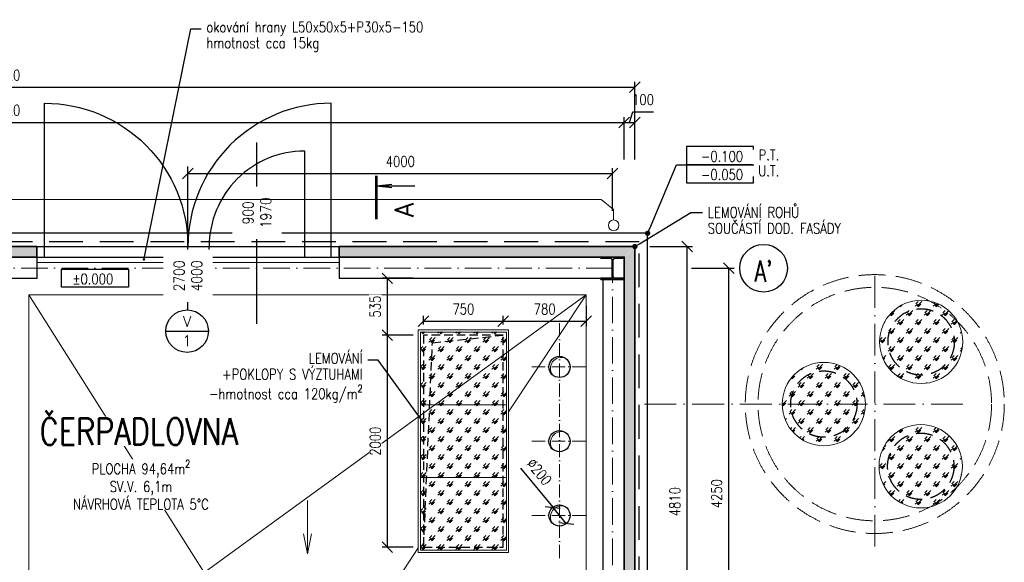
# Model space of a CAD drawing. Header units: millimetres. Extents: x -25606 to 96684, y -22894 to 47132.
# Tile 85 of 89: x 9874 to 19149, y 6437 to 11551. Entities that reach past the tile are written whole.
import ezdxf
from ezdxf import colors
from ezdxf.entities.mleader import LeaderData, LeaderLine
from ezdxf.enums import TextEntityAlignment as Align
from ezdxf.math import Vec2, Vec3

# ---------------------------------------------------------------- set-up
doc = ezdxf.new("R2010")
doc.units = ezdxf.units.MM
doc.header["$LTSCALE"] = 50
doc.set_wipeout_variables(frame=1)
for name, pattern in [('A_CARA_07', [7, 5, -2]), ('A_CARA_15', [7.6, 5, -1.3, 0, -1.3]), ('A_CARA_16', [11.4, 6, -1.8, 0, -1.8, 0, -1.8]), ('ACAD_ISO10W100', [18, 12, -3, 0, -3]), ('HIDDEN', [9.525, 6.35, -3.175])]:
    doc.linetypes.add(name, pattern=pattern)
doc.layers.get('Defpoints').update_dxf_attribs({"color": 132})
for name, color, linetype, lineweight in [('AG_kanal', 8, 'G_POTR_626_PN', 13), ('CA_DVERE', 7, 'Continuous', 25), ('CA_KOTY', 3, 'Continuous', 25), ('CA_LEHOPL', 93, 'Continuous', 35), ('CA_NEVHRA', 3, 'HIDDEN', 25), ('CA_OK35', 62, 'Continuous', 35), ('CA_OSY', 5, 'A_CARA_15', 18), ('CA_POHHRA18', 8, 'Continuous', 18), ('CA_POHHRA25', 7, 'Continuous', 25), ('CA_PSVBUB', 3, 'Continuous', 25), ('CA_SRAFY', 9, 'Continuous', 13), ('CA_TEXT25', 7, 'Continuous', 25), ('CA_TEXT5', 1, 'Continuous', 50), ('CA_TG', 9, 'A_CARA_16', 13)]:
    doc.layers.add(name, color=color, linetype=linetype, lineweight=lineweight)
doc.layers.add('CA_SUMA', color=7, linetype='Continuous')
doc.layers.add('Obrysy', color=2, linetype='Continuous')
doc.styles.add('ARIAL', font='arial.ttf')
doc.styles.add('KOT', font='ROMANS.SHX', dxfattribs={"width": 0.8})
doc.styles.add('ROMANS', font='romans.shx', dxfattribs={"width": 0.8})
doc.styles.get("Standard").update_dxf_attribs({"font": 'romans.shx'})
doc.linetypes.add('G_POTR_626_PN', pattern='A,0.5,-1,2,-6.5,[8,hpfmlin.shx,S=1,R=0,X=0,Y=0],-6.5,2,-1,0.5', length=20)
doc.dimstyles.new('A-50_(2.5)', dxfattribs={"dimscale": 50, "dimtxt": 2, "dimasz": 2, "dimexe": 1, "dimexo": 2, "dimgap": 0, "dimtad": 0, "dimdec": 0, "dimrnd": 1, "dimtxsty": 'ROMANS', "dimblk1": 'OBLIQUE', "dimblk2": 'OBLIQUE', "dimsah": 1, "dimcen": 2, "dimclrd": 256, "dimclre": 256, "dimclrt": 256, "dimadec": 1, "dimazin": 2, "dimtfac": 0.714286, "dimtdec": 0, "dimtmove": 0, "dimatfit": 3, "dimldrblk": 'DOTSMALL', "dimfxl": 7, "dimfxlon": 1, "dimtvp": 1.142857, "dimtfill": 1, "dimtolj": 1, "dimlwd": -1, "dimlwe": -1, "dimarcsym": 0})
pattern_1 = [(45, (0, -1500), (-84.8528, 84.8528), [60, -60]), (45, (-12.73, -1478.79), (-84.8528, 84.8528), [30, -90]), (45, (-19.09, -1502.12), (-84.8528, 84.8528), [30, -90]), (45, (12.73, -1504.24), (-84.8528, 84.8528), [30, -90]), (45, (6.36, -1506.36), (-84.8528, 84.8528), [30, -90])]

# ---------------------------------------------------------------- blocks, each defined once
blk = doc.blocks.new('_Oblique')
at = {"color": 0, "linetype": 'ByBlock', "lineweight": -2}
blk.add_line((-0.5, -0.5), (0.5, 0.5), dxfattribs=at)
blk = doc.blocks.new('*D26')
at = {"layer": 'CA_KOTY', "transparency": 16777216}
for p, q in [((3848.8, 10233.1), (3848.8, 10633.1)), ((3848.8, 10583.1), (15568.8, 10583.1)), ((15568.8, 10233.1), (15568.8, 10633.1))]:
    blk.add_line(p, q, dxfattribs=at)
at = {"layer": 'Defpoints', "color": 0, "transparency": 16777216}
for p in [(15568.8, 10583.1), (3848.8, 9313.3), (15568.8, 9313.3)]:
    blk.add_point(p, dxfattribs=at)
at = {"layer": 'CA_KOTY', "transparency": 16777216, "xscale": 100, "yscale": 100, "zscale": 100, "rotation": 180}
blk.add_blockref('_Oblique', (3848.8, 10583.1), dxfattribs=at)
at = {"layer": 'CA_KOTY', "transparency": 16777216, "xscale": 100, "yscale": 100, "zscale": 100}
blk.add_blockref('_Oblique', (15568.8, 10583.1), dxfattribs=at)
at = {"layer": 'CA_KOTY', "transparency": 16777216, "insert": (9708.8, 10697.4), "char_height": 100, "attachment_point": 5, "style": 'ROMANS', "bg_fill": 3, "box_fill_scale": 1.1, "bg_fill_color": 256, "bg_fill_true_color": 13158600, "bg_fill_transparency": 0}
blk.add_mtext('\\A1;11720', dxfattribs=at)
blk = doc.blocks.new('_DotSmall')
at = {"color": 0, "linetype": 'ByBlock', "const_width": 0.5}
blk.add_lwpolyline([(-0.0625, 0, 1), (0.0625, 0, 1)], format="xyb", close=True, dxfattribs=at)
blk = doc.blocks.new('*D27')
at = {"layer": 'CA_KOTY', "transparency": 16777216}
for p, q in [((15618.8, 10583.1), (15648.8, 10683.1)), ((15648.8, 10683.1), (15843, 10683.1)), ((15568.8, 10233.1), (15568.8, 10633.1)), ((15568.8, 10583.1), (15668.8, 10583.1)), ((15668.8, 10233.1), (15668.8, 10633.1))]:
    blk.add_line(p, q, dxfattribs=at)
at = {"layer": 'Defpoints', "color": 0, "transparency": 16777216}
for p in [(15668.8, 10583.1), (15668.8, 9413.3), (15568.8, 9313.3)]:
    blk.add_point(p, dxfattribs=at)
at = {"layer": 'CA_KOTY', "transparency": 16777216, "xscale": 100, "yscale": 100, "zscale": 100, "rotation": 180}
blk.add_blockref('_Oblique', (15568.8, 10583.1), dxfattribs=at)
at = {"layer": 'CA_KOTY', "transparency": 16777216, "xscale": 100, "yscale": 100, "zscale": 100}
blk.add_blockref('_Oblique', (15668.8, 10583.1), dxfattribs=at)
at = {"layer": 'CA_KOTY', "transparency": 16777216, "insert": (15745.9, 10797.4), "char_height": 100, "attachment_point": 5, "style": 'ROMANS', "bg_fill": 3, "box_fill_scale": 1.1, "bg_fill_color": 256, "bg_fill_true_color": 13158600, "bg_fill_transparency": 0}
blk.add_mtext('\\A1;100', dxfattribs=at)
blk = doc.blocks.new('*D29')
at = {"layer": 'CA_KOTY', "transparency": 16777216}
for p, q in [((3748.8, 10563.8), (3748.8, 10963.8)), ((15668.8, 10563.8), (15668.8, 10963.8)), ((3748.8, 10913.8), (15668.8, 10913.8))]:
    blk.add_line(p, q, dxfattribs=at)
at = {"layer": 'Defpoints', "color": 0, "transparency": 16777216}
for p in [(15668.8, 10913.8), (3748.8, 9413.3), (15668.8, 9413.3)]:
    blk.add_point(p, dxfattribs=at)
at = {"layer": 'CA_KOTY', "transparency": 16777216, "xscale": 100, "yscale": 100, "zscale": 100, "rotation": 180}
blk.add_blockref('_Oblique', (3748.8, 10913.8), dxfattribs=at)
at = {"layer": 'CA_KOTY', "transparency": 16777216, "xscale": 100, "yscale": 100, "zscale": 100}
blk.add_blockref('_Oblique', (15668.8, 10913.8), dxfattribs=at)
at = {"layer": 'CA_KOTY', "transparency": 16777216, "insert": (9708.8, 11028.1), "char_height": 100, "attachment_point": 5, "style": 'ROMANS', "bg_fill": 3, "box_fill_scale": 1.1, "bg_fill_color": 256, "bg_fill_true_color": 13158600, "bg_fill_transparency": 0}
blk.add_mtext('\\A1;11920', dxfattribs=at)
blk = doc.blocks.new('*D57')
at = {"layer": 'CA_KOTY', "transparency": 16777216}
for p, q in [((11458.8, 9750.3), (11458.8, 10150.3)), ((15458.8, 9750.3), (15458.8, 10150.3)), ((11458.8, 10100.3), (15458.8, 10100.3))]:
    blk.add_line(p, q, dxfattribs=at)
at = {"layer": 'Defpoints', "color": 0, "transparency": 16777216}
for p in [(15458.8, 10100.3), (11458.8, 9313.3), (15458.8, 9208.3)]:
    blk.add_point(p, dxfattribs=at)
at = {"layer": 'CA_KOTY', "transparency": 16777216, "xscale": 100, "yscale": 100, "zscale": 100, "rotation": 180}
blk.add_blockref('_Oblique', (11458.8, 10100.3), dxfattribs=at)
at = {"layer": 'CA_KOTY', "transparency": 16777216, "xscale": 100, "yscale": 100, "zscale": 100}
blk.add_blockref('_Oblique', (15458.8, 10100.3), dxfattribs=at)
at = {"layer": 'CA_KOTY', "transparency": 16777216, "insert": (13458.8, 10214.6), "char_height": 100, "attachment_point": 5, "style": 'ROMANS', "bg_fill": 3, "box_fill_scale": 1.1, "bg_fill_color": 256, "bg_fill_true_color": 13158600, "bg_fill_transparency": 0}
blk.add_mtext('\\A1;4000', dxfattribs=at)
blk = doc.blocks.new('vk')
blk.add_lwpolyline([(-595, 344), (669, 344), (669, 0), (-595, 0)], close=True)
blk.add_wipeout([(-595, 344), (669, 344), (669, 0), (-595, 0)])
blk.add_lwpolyline([(-595, 344), (669, 344), (669, 0), (-595, 0)], close=True)
at = {"style": 'ARIAL'}
blk.add_attdef('VÝŠKOVÁ_KOTA', text='', height=200, dxfattribs=at).set_placement((-2, 57), align=Align.CENTER)
blk = doc.blocks.new('*D66')
at = {"layer": 'CA_KOTY', "transparency": 16777216}
for p, q in [((16203.3, 9208.3), (16603.3, 9208.3)), ((16553.3, 4958.3), (16553.3, 9208.3)), ((16203.3, 4958.3), (16603.3, 4958.3))]:
    blk.add_line(p, q, dxfattribs=at)
at = {"layer": 'Defpoints', "color": 0, "transparency": 16777216}
for p in [(15458.8, 9208.3), (16553.3, 9208.3), (15458.8, 4958.3)]:
    blk.add_point(p, dxfattribs=at)
at = {"layer": 'CA_KOTY', "transparency": 16777216, "xscale": 100, "yscale": 100, "zscale": 100}
for p, rotation in [((16553.3, 9208.3), 90), ((16553.3, 4958.3), 270)]:
    blk.add_blockref('_Oblique', p, dxfattribs=dict(at, rotation=rotation))
at = {"layer": 'CA_KOTY', "transparency": 16777216, "insert": (16439, 7083.3), "char_height": 100, "attachment_point": 5, "rotation": 90, "style": 'ROMANS', "bg_fill": 3, "box_fill_scale": 1.1, "bg_fill_color": 256, "bg_fill_true_color": 13158600, "bg_fill_transparency": 0}
blk.add_mtext('\\A1;4250', dxfattribs=at)
blk = doc.blocks.new('00SPAD')
blk.add_lwpolyline([(10, 0), (0, 0), (3.76, 0.73), (0, 0), (3.76, -0.73)])
at = {"style": 'ROMANS', "width": 0.8, "flags": 8}
blk.add_attdef('SPÁD', text='', height=2.5, dxfattribs=at).set_placement((6.7, 1), align=Align.BOTTOM_CENTER)
blk = doc.blocks.new('R11')
at = {"color": 0, "linetype": 'ByBlock'}
for q in [(-9.55, -4.13), (-8.58, -4.13), (-9.07, -10.33)]:
    blk.add_line((-9.07, 0), q, dxfattribs=at)
at = {"color": 1, "linetype": 'ByBlock', "const_width": 0.72}
blk.add_lwpolyline([(0, 0), (-11.77, 0)], dxfattribs=at)
at = {"color": 1, "linetype": 'ByBlock'}
blk.add_attdef('1', (-5.33, -10), '', height=5, dxfattribs=at)
blk = doc.blocks.new('VYROBEK')
blk.add_line((-2, 0), (2, 0))
blk.add_circle((0, 0), 2)
for tag, p in [('ZNACKA', (0, 0.4)), ('TYP', (0, -1.4))]:
    blk.add_attdef(tag, text='', height=1).set_placement(p, align=Align.CENTER)
blk = doc.blocks.new('POL1')
blk.add_circle((0.02, 4.3), 4.5)
at = {"layer": 'CA_TEXT5', "style": 'ROMANS', "width": 0.8}
blk.add_attdef('C', text='', height=5, dxfattribs=at).set_placement((0, 4.33), align=Align.MIDDLE_CENTER)
blk = doc.blocks.new('*D275')
at = {"layer": 'CA_KOTY', "transparency": 16777216}
for p, q in [((13678.8, 8678.3), (13678.8, 8758.7)), ((14428.8, 8678.3), (14428.8, 8758.7)), ((13678.8, 8708.7), (14428.8, 8708.7))]:
    blk.add_line(p, q, dxfattribs=at)
at = {"layer": 'Defpoints', "color": 0, "transparency": 16777216}
for p in [(14428.8, 8708.7), (13678.8, 8578.3), (14428.8, 8578.3)]:
    blk.add_point(p, dxfattribs=at)
at = {"layer": 'CA_KOTY', "transparency": 16777216, "xscale": 100, "yscale": 100, "zscale": 100, "rotation": 180}
blk.add_blockref('_Oblique', (13678.8, 8708.7), dxfattribs=at)
at = {"layer": 'CA_KOTY', "transparency": 16777216, "xscale": 100, "yscale": 100, "zscale": 100}
blk.add_blockref('_Oblique', (14428.8, 8708.7), dxfattribs=at)
at = {"layer": 'CA_KOTY', "transparency": 16777216, "insert": (14053.8, 8823), "char_height": 100, "attachment_point": 5, "style": 'ROMANS', "bg_fill": 3, "box_fill_scale": 1.1, "bg_fill_color": 256, "bg_fill_true_color": 13158600, "bg_fill_transparency": 0}
blk.add_mtext('\\A1;750', dxfattribs=at)
blk = doc.blocks.new('*D276')
at = {"layer": 'CA_KOTY', "transparency": 16777216}
for p, q in [((15208.8, 8858.3), (15208.8, 8658.7)), ((14428.8, 8678.3), (14428.8, 8758.7)), ((14428.8, 8708.7), (15208.8, 8708.7))]:
    blk.add_line(p, q, dxfattribs=at)
at = {"layer": 'Defpoints', "color": 0, "transparency": 16777216}
for p in [(15208.8, 8958.3), (15208.8, 8708.7), (14428.8, 8578.3)]:
    blk.add_point(p, dxfattribs=at)
at = {"layer": 'CA_KOTY', "transparency": 16777216, "xscale": 100, "yscale": 100, "zscale": 100, "rotation": 180}
blk.add_blockref('_Oblique', (14428.8, 8708.7), dxfattribs=at)
at = {"layer": 'CA_KOTY', "transparency": 16777216, "xscale": 100, "yscale": 100, "zscale": 100}
blk.add_blockref('_Oblique', (15208.8, 8708.7), dxfattribs=at)
at = {"layer": 'CA_KOTY', "transparency": 16777216, "insert": (14818.8, 8823), "char_height": 100, "attachment_point": 5, "style": 'ROMANS', "bg_fill": 3, "box_fill_scale": 1.1, "bg_fill_color": 256, "bg_fill_true_color": 13158600, "bg_fill_transparency": 0}
blk.add_mtext('\\A1;780', dxfattribs=at)
blk = doc.blocks.new('*D277')
at = {"layer": 'CA_KOTY', "transparency": 16777216}
for p, q in [((13578.8, 8578.3), (13287, 8578.3)), ((13337, 6578.3), (13337, 8578.3)), ((13578.8, 6578.3), (13287, 6578.3))]:
    blk.add_line(p, q, dxfattribs=at)
at = {"layer": 'Defpoints', "color": 0, "transparency": 16777216}
for p in [(13337, 8578.3), (13678.8, 8578.3), (13678.8, 6578.3)]:
    blk.add_point(p, dxfattribs=at)
at = {"layer": 'CA_KOTY', "transparency": 16777216, "xscale": 100, "yscale": 100, "zscale": 100}
for p, rotation in [((13337, 8578.3), 90), ((13337, 6578.3), 270)]:
    blk.add_blockref('_Oblique', p, dxfattribs=dict(at, rotation=rotation))
at = {"layer": 'CA_KOTY', "transparency": 16777216, "insert": (13222.8, 7578.3), "char_height": 100, "attachment_point": 5, "rotation": 90, "style": 'ROMANS', "bg_fill": 3, "box_fill_scale": 1.1, "bg_fill_color": 256, "bg_fill_true_color": 13158600, "bg_fill_transparency": 0}
blk.add_mtext('\\A1;2000', dxfattribs=at)
blk = doc.blocks.new('*D278')
at = {"layer": 'CA_KOTY', "transparency": 16777216}
for p, q in [((13578.8, 9113.3), (13287, 9113.3)), ((13337, 8578.3), (13337, 9113.3)), ((13578.8, 8578.3), (13287, 8578.3))]:
    blk.add_line(p, q, dxfattribs=at)
at = {"layer": 'Defpoints', "color": 0, "transparency": 16777216}
for p in [(13337, 9113.3), (13678.8, 9113.3), (13678.8, 8578.3)]:
    blk.add_point(p, dxfattribs=at)
at = {"layer": 'CA_KOTY', "transparency": 16777216, "xscale": 100, "yscale": 100, "zscale": 100}
for p, rotation in [((13337, 9113.3), 90), ((13337, 8578.3), 270)]:
    blk.add_blockref('_Oblique', p, dxfattribs=dict(at, rotation=rotation))
at = {"layer": 'CA_KOTY', "transparency": 16777216, "insert": (13222.8, 8845.8), "char_height": 100, "attachment_point": 5, "rotation": 90, "style": 'ROMANS', "bg_fill": 3, "box_fill_scale": 1.1, "bg_fill_color": 256, "bg_fill_true_color": 13158600, "bg_fill_transparency": 0}
blk.add_mtext('\\A1;535', dxfattribs=at)
blk = doc.blocks.new('_Dot')
at = {"layer": 'Obrysy', "color": 0, "lineweight": -2}
blk.add_line((-0.5, 0), (-1, 0), dxfattribs=at)
at = {"layer": 'Obrysy', "color": 0, "const_width": 0.5}
blk.add_lwpolyline([(-0.25, 0, 1), (0.25, 0, 1)], format="xyb", close=True, dxfattribs=at)
blk = doc.blocks.new('*D302')
at = {"layer": 'CA_KOTY', "transparency": 16777216}
for p in [(14591.3, 7324.5), (15022.3, 6801)]:
    blk.add_line(p, (14895.2, 6955.4), dxfattribs=at)
at = {"layer": 'Defpoints', "color": 0, "transparency": 16777216}
for p in [(14895.2, 6955.4), (15022.3, 6801)]:
    blk.add_point(p, dxfattribs=at)
at = {"layer": 'CA_KOTY', "transparency": 16777216, "xscale": 100, "yscale": 100, "zscale": 100}
for p, rotation in [((14895.2, 6955.4), 309.4707542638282), ((15022.3, 6801), 129.4707542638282)]:
    blk.add_blockref('_Oblique', p, dxfattribs=dict(at, rotation=rotation))
at = {"layer": 'CA_KOTY', "transparency": 16777216, "insert": (14767.9, 7289.8), "char_height": 100, "attachment_point": 5, "rotation": 309.47075, "style": 'ROMANS', "bg_fill": 3, "box_fill_scale": 1.1, "bg_fill_color": 256, "bg_fill_true_color": 13158600, "bg_fill_transparency": 0}
blk.add_mtext('\\A1;∅200', dxfattribs=at)
blk = doc.blocks.new('*D321')
at = {"layer": 'CA_KOTY', "transparency": 16777216}
for p, q in [((15810.5, 9413.3), (16210.5, 9413.3)), ((16160.5, 4603.3), (16160.5, 9413.3)), ((15810.5, 4603.3), (16210.5, 4603.3))]:
    blk.add_line(p, q, dxfattribs=at)
at = {"layer": 'Defpoints', "color": 0, "transparency": 16777216}
for p in [(15668.8, 9413.3), (16160.5, 9413.3), (15668.8, 4603.3)]:
    blk.add_point(p, dxfattribs=at)
at = {"layer": 'CA_KOTY', "transparency": 16777216, "xscale": 100, "yscale": 100, "zscale": 100}
for p, rotation in [((16160.5, 9413.3), 90), ((16160.5, 4603.3), 270)]:
    blk.add_blockref('_Oblique', p, dxfattribs=dict(at, rotation=rotation))
at = {"layer": 'CA_KOTY', "transparency": 16777216, "insert": (16046.3, 7008.3), "char_height": 100, "attachment_point": 5, "rotation": 90, "style": 'ROMANS', "bg_fill": 3, "box_fill_scale": 1.1, "bg_fill_color": 256, "bg_fill_true_color": 13158600, "bg_fill_transparency": 0}
blk.add_mtext('\\A1;4810', dxfattribs=at)

msp = doc.modelspace()

# ---------------------------------------------------------------- hatches: boundary and pattern name
at = {"layer": 'CA_SRAFY'}
h = msp.add_hatch(dxfattribs=at)
h.set_pattern_fill('FP_72', color=256, scale=0.5, angle=336.422, style=0, pattern_type=2)
h.set_pattern_definition([(246.422, (11707.2, 9408.314), (-6e-06, -99.38447), [17.1605, -9.053, 45.166, -9.053, -28.0045]), (246.422, (11707.2, 9408.314), (-6e-06, -99.38447), [-80.4325, 17.1605, -10.844]), (293.578, (11733.226, 9408.314), (43.37448, 0.00019), [17.1605, -9.053, 45.166, -9.053, -28.0045]), (293.578, (11733.226, 9408.314), (43.37448, 0.00019), [-80.4325, 17.1605, -10.844]), (180, (11733.23, 9408.31), (-4e-13, -99.384), [26.0245, -17.3495]), (180, (11711.54, 9318.87), (-4e-13, -99.384), [26.0245, -17.3495]), (270, (11740.09, 9392.585), (43.375, -2e-13), [8.2965, -91.0875]), (270, (11718.403, 9342.893), (43.375, -2e-13), [8.2965, -91.0875]), (270, (11700.337, 9392.585), (43.375, -2e-13), [8.2965, -91.0875]), (270, (11678.65, 9342.894), (43.375, -2e-13), [8.2965, -91.0875])])
h.paths.add_polyline_path([(10033.76, 9313.28), (10033.76, 9413.28), (3748.76, 9413.28), (3848.83, 9313.28)])
h.paths.add_polyline_path([(12883.76, 9413.28), (12883.76, 9313.28), (15568.76, 9313.28), (15665.9, 9413.28)])
h = msp.add_hatch(dxfattribs=at)
h.set_pattern_fill('FP_72', color=256, scale=0.5, angle=246.422, style=0, pattern_type=2)
h.set_pattern_definition([(156.422, (15663.787, 13271.983), (-99.38447, 6e-06), [17.1605, -9.053, 45.166, -9.053, -28.0045]), (156.422, (15663.787, 13271.983), (-99.38447, 6e-06), [-80.4325, 17.1605, -10.844]), (203.578, (15663.787, 13245.96), (0.00019, -43.37448), [17.1605, -9.053, 45.166, -9.053, -28.0045]), (203.578, (15663.787, 13245.96), (0.00019, -43.37448), [-80.4325, 17.1605, -10.844]), (90, (15663.79, 13245.96), (-99.384, 4e-13), [26.0245, -17.3495]), (90, (15574.34, 13267.65), (-99.384, 4e-13), [26.0245, -17.3495]), (180, (15648.06, 13239.094), (-1e-13, -43.375), [8.2965, -91.0875]), (180, (15598.366, 13260.78), (-1e-13, -43.375), [8.2965, -91.0875]), (180, (15648.06, 13278.848), (-1e-13, -43.375), [8.2965, -91.0875]), (180, (15598.367, 13300.535), (-1e-13, -43.375), [8.2965, -91.0875])])
h.paths.add_polyline_path([(15568.76, 4603.28), (15668.76, 4603.28), (15668.76, 9413.28), (15568.76, 9313.28)])
h.paths.add_polyline_path([(15668.76, 1603.28), (15568.76, 1603.28), (15568.76, 603.28), (15668.76, 503.28)])
h = msp.add_hatch(dxfattribs=at)
h.set_pattern_fill('MISMAS', color=252, scale=30)
h.set_pattern_definition(pattern_1)
edge = h.paths.add_edge_path()
edge.add_arc((17448.76, 7928.21), 392.5, 0, 360)
edge = h.paths.add_edge_path()
edge.add_arc((18365.69, 8514.21), 392.5, 0, 360)
edge = h.paths.add_edge_path()
edge.add_arc((18361.76, 7342.21), 392.5, 0, 360)
h = msp.add_hatch(dxfattribs=at)
h.set_pattern_fill('MISMAS', color=252, scale=30)
h.set_pattern_definition(pattern_1)
h.paths.add_polyline_path([(13648.76, 6550.78), (14458.76, 6550.78), (14458.76, 8608.28), (13648.76, 8608.28)])

# ---------------------------------------------------------------- linework, layer by layer
at = {"layer": 'CA_DVERE'}
for p, q in [((12108.76, 8684.23), (12108.76, 10392.34)), ((11458.76, 8815.77), (11458.76, 10167.34)), ((10033.76, 9413.28), (12883.76, 9413.28)), ((10108.76, 9313.28), (10108.76, 9413.28)), ((11658.76, 9313.28), (11658.76, 9413.28)), ((12558.76, 9313.28), (12558.76, 9413.28)), ((12808.76, 9313.28), (12808.76, 9413.28)), ((10033.76, 9313.28), (12883.76, 9313.28))]:
    msp.add_line(p, q, dxfattribs=at)
for points in [[(10108.76, 9413.28), (10108.76, 10763.28, -0.4142136), (11458.76, 9413.28)], [(12808.76, 9413.28), (12808.76, 10763.28, 0.4142136), (11458.76, 9413.28)], [(12558.76, 9413.28), (12558.76, 10313.28, 0.4142136), (11658.76, 9413.28)]]:
    msp.add_lwpolyline(points, format="xyb", dxfattribs=at)
at = {"layer": 'CA_LEHOPL'}
for p, q in [((10033.76, 9413.28), (3748.76, 9413.28)), ((10033.76, 9313.28), (10033.76, 9413.28)), ((12883.76, 9313.28), (12883.76, 9413.28)), ((15668.76, 9413.28), (12883.76, 9413.28)), ((15668.76, 4603.28), (15668.76, 9413.28)), ((10033.76, 9313.28), (3848.76, 9313.28)), ((15568.76, 9313.28), (12883.76, 9313.28)), ((15568.76, 4603.28), (15568.76, 9313.28))]:
    msp.add_line(p, q, dxfattribs=at)
at = {"layer": 'CA_NEVHRA'}
msp.add_lwpolyline([(3708.76, 458.28), (15708.76, 458.28), (15708.76, 9458.28), (3708.76, 9458.28)], close=True, dxfattribs=at)
at = {"layer": 'CA_NEVHRA', "ltscale": 0.25}
msp.add_lwpolyline([(13678.76, 6578.28), (14428.76, 6578.28), (14428.76, 8578.28), (13678.76, 8578.28)], close=True, dxfattribs=at)
msp.add_lwpolyline([(13678.76, 6578.28), (13761.33, 8504.55), (14428.76, 8578.28)], dxfattribs=at)
at = {"layer": 'CA_NEVHRA', "color": 8, "ltscale": 0.5}
for centre in [(18365.69, 8514.21), (17448.76, 7928.21), (18361.76, 7342.21)]:
    msp.add_circle(centre, 312.5, dxfattribs=at)
at = {"layer": 'CA_OK35'}
msp.add_lwpolyline([(15568.76, 9302.28), (15480.26, 9302.28, 0.4142136), (15462.26, 9284.28), (15462.26, 9132.28, 0.4142136), (15480.26, 9114.28), (15568.76, 9114.28), (15568.76, 9103.28), (15348.76, 9103.28), (15348.76, 9114.28), (15437.26, 9114.28, 0.4142136), (15455.26, 9132.28), (15455.26, 9284.28, 0.4142136), (15437.26, 9302.28), (15348.76, 9302.28), (15348.76, 9313.28), (15568.76, 9313.28), (15568.76, 9302.28)], format="xyb", close=True, dxfattribs=at)
at = {"layer": 'CA_OSY', "ltscale": 0.5}
for p, q in [((14958.76, 8692.16), (14958.76, 6464.25)), ((14697.74, 8278.21), (15219.77, 8278.21)), ((14697.74, 7578.21), (15219.77, 7578.21)), ((14697.74, 6878.21), (15219.77, 6878.21))]:
    msp.add_line(p, q, dxfattribs=at)
at = {"layer": 'CA_OSY'}
msp.add_lwpolyline([(3958.76, 708.28), (15458.76, 708.28), (15458.76, 9208.28), (3958.76, 9208.28)], close=True, dxfattribs=at)
at = {"layer": 'CA_POHHRA18'}
for p, q in [((12420.03, 5063.28), (9958.76, 8958.28)), ((14478.76, 7855.66), (15208.76, 8958.28)), ((13648.76, 7920.78), (14458.76, 7920.78)), ((13648.76, 7235.78), (14458.76, 7235.78)), ((12630.03, 5063.28), (13628.76, 6571.79))]:
    msp.add_line(p, q, dxfattribs=at)
for points in [[(10033.76, 9263.28), (12883.76, 9263.28), (12883.76, 9313.28), (10033.76, 9313.28)], [(13628.76, 6528.28), (14478.76, 6528.28), (14478.76, 8628.28), (13628.76, 8628.28)], [(13648.76, 6550.78), (14458.76, 6550.78), (14458.76, 8605.78), (13648.76, 8605.78)]]:
    msp.add_lwpolyline(points, close=True, dxfattribs=at)
msp.add_circle((15468.76, 9613.28), 50, dxfattribs=at)
at = {"layer": 'CA_POHHRA18', "ltscale": 2}
for centre in [(18365.69, 8514.21), (17448.76, 7928.21), (18361.76, 7342.21)]:
    msp.add_circle(centre, 392.5, dxfattribs=at)
at = {"layer": 'CA_POHHRA25'}
for p, q in [((10033.76, 9313.28), (10033.76, 9113.28)), ((12883.76, 9313.28), (12883.76, 9113.28))]:
    msp.add_line(p, q, dxfattribs=at)
msp.add_lwpolyline([(3628.76, 378.28), (15788.76, 378.28), (15788.76, 9538.28), (3628.76, 9538.28)], close=True, dxfattribs=at)
msp.add_lwpolyline([(10033.76, 9113.28), (4048.76, 9113.28), (4048.76, 803.28), (15368.76, 803.28), (15368.76, 9113.28), (12883.76, 9113.28)], dxfattribs=at)
for centre in [(14958.76, 8278.21), (14958.76, 6878.21)]:
    msp.add_circle(centre, 100, dxfattribs=at)
at = {"layer": 'CA_SRAFY'}
msp.add_line((4208.76, 958.28), (15208.76, 8958.28), dxfattribs=at)
msp.add_lwpolyline([(9958.76, 958.28), (15208.76, 958.28), (15208.76, 8958.28), (9958.76, 8958.28)], close=True, dxfattribs=at)
for centre in [(14978.29, 8263.56), (14978.29, 6863.56)]:
    msp.add_arc(centre, 105.04, 71.668397, 214.601429, dxfattribs=at)
at = {"layer": 'CA_TG', "linetype": 'ACAD_ISO10W100', "ltscale": 0.5}
for p, q in [((17928.76, 6584.84), (17928.76, 9271.58)), ((18759.38, 7928.21), (15708.76, 7928.21))]:
    msp.add_line(p, q, dxfattribs=at)
at = {"layer": 'CA_TG', "linetype": 'A_CARA_07'}
for radius in [1220, 1100]:
    msp.add_circle((17928.76, 7928.21), radius, dxfattribs=at)

# ---------------------------------------------------------------- block references
at = {"layer": 'CA_KOTY'}
ref = msp.add_blockref('vk', (16488.58, 10183.87), dxfattribs=dict(at, xscale=-0.5, yscale=0.5, zscale=0.5))
ref.add_attrib('VÝŠKOVÁ_KOTA', '-0.100', dxfattribs={"height": 100, "style": 'ROMANS', "width": 0.8}).set_placement((16489.48, 10212.57), align=Align.CENTER)
ref = msp.add_blockref('POL1', (16880.17, 8993.48), dxfattribs=dict(at, xscale=50, yscale=50, zscale=50))
ref.add_attrib('C', "A'", dxfattribs={"layer": '0', "color": 1, "height": 200, "style": 'KOT', "width": 0.7}).set_placement((16880.17, 9081.7), align=Align.CENTER)
at = {"layer": 'CA_POHHRA18', "xscale": -50, "yscale": 50, "zscale": 50, "rotation": 270}
msp.add_blockref('00SPAD', (12584.53, 6518.01), dxfattribs=at)
at = {"layer": 'CA_PSVBUB', "xscale": 100, "yscale": 100, "zscale": 100}
msp.add_blockref('VYROBEK', (11450.9, 8615.4), dxfattribs=at).add_auto_attribs({'ZNACKA': 'V', 'TYP': '1'})
at = {"layer": 'CA_SUMA'}
ref = msp.add_blockref('R11', (13233.75, 9668.13), dxfattribs=dict(at, xscale=-35, yscale=35, zscale=35, rotation=90))
ref.add_attrib('1', 'A', (13583.75, 9691.74), dxfattribs={"layer": '0', "color": 1, "linetype": 'ByBlock', "height": 175, "rotation": 90})

# ---------------------------------------------------------------- next in the draw order: block references
at = {"layer": 'CA_KOTY'}
ref = msp.add_blockref('vk', (16488.58, 10011.97), dxfattribs=dict(at, xscale=-0.5, yscale=0.5, zscale=0.5))
ref.add_attrib('VÝŠKOVÁ_KOTA', '-0.050', dxfattribs={"height": 100, "style": 'ROMANS', "width": 0.8}).set_placement((16489.48, 10040.67), align=Align.CENTER)
ref = msp.add_blockref('vk', (10564.14, 9028.56), dxfattribs=dict(at, xscale=0.5, yscale=0.5, zscale=0.5))
ref.add_attrib('VÝŠKOVÁ_KOTA', '%%p0.000', dxfattribs={"height": 100, "style": 'ROMANS', "width": 0.8}).set_placement((10563.25, 9057.26), align=Align.CENTER)

# ---------------------------------------------------------------- next in the draw order: texts
at = {"layer": 'CA_TEXT25', "insert": (11015.98, 7401.49), "char_height": 100, "attachment_point": 2, "style": 'ROMANS', "bg_fill": 3, "box_fill_scale": 1.05, "bg_fill_color": 256, "bg_fill_transparency": 0}
msp.add_mtext('\\A1;PLOCHA 94,64m{\\H0.7x;\\S2^ ;}\\PSV.V. 6,1m\\PNÁVRHOVÁ TEPLOTA 5°C', dxfattribs=at)
at = {"layer": 'CA_TEXT5', "char_height": 200, "width": 4.547473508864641e-12, "attachment_point": 5, "rotation": 90, "style": 'ROMANS', "bg_fill": 2}
for s, insert in [('\\A1;\\pxqc;{\\H0.5x;\\W0.85;\\C7;900\\P1970}', (12108.76, 9731.14)), ('\\A1;\\pxqc;{\\H0.5x;\\W0.85;\\C7;2700\\P4000}', (11458.76, 9136.28))]:
    msp.add_mtext(s, dxfattribs=dict(at, insert=insert))
at = {"layer": 'CA_TEXT5', "insert": (10061.38, 7795.49), "char_height": 250, "width": 4.547473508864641e-12, "attachment_point": 1, "style": 'ROMANS', "bg_fill": 3, "box_fill_scale": 1.05, "bg_fill_color": 256, "bg_fill_transparency": 0}
msp.add_mtext('\\A1;ČERPADLOVNA', dxfattribs=at)

# ---------------------------------------------------------------- next in the draw order: dimensions: what is measured, and where the dimension line sits
at = {"layer": 'CA_KOTY'}
dim = msp.add_linear_dim(base=(14428.76, 8708.72), p1=(13678.76, 8578.28), p2=(14428.76, 8578.28), dimstyle='A-50_(2.5)', dxfattribs=at)
dim.commit()
dim.dimension.update_dxf_attribs({"geometry": '*D275', "text_midpoint": (14053.76, 8823)})
dim = msp.add_diameter_dim_2p(p1=(15022.32, 6801.01), p2=(14895.19, 6955.4), dimstyle='A-50_(2.5)', dxfattribs=at)
dim.commit()
dim.dimension.update_dxf_attribs({"geometry": '*D302', "text_midpoint": (14767.88, 7289.78)})

# ---------------------------------------------------------------- next in the draw order: linework, layer by layer
at = {"layer": 'AG_kanal', "ltscale": 0.7}
msp.add_lwpolyline([(15468.76, 9663.28), (15468.76, 9763.28), (15351.17, 9856.41), (3587.69, 9856.41), (3421.41, 10144.42)], dxfattribs=at)
at = {"layer": 'CA_POHHRA25'}
msp.add_circle((14958.76, 7578.21), 100, dxfattribs=at)
at = {"layer": 'CA_SRAFY'}
msp.add_arc((14978.29, 7563.56), 105.04, 71.668397, 214.601429, dxfattribs=at)

# ---------------------------------------------------------------- next in the draw order: dimensions: what is measured, and where the dimension line sits
at = {"layer": 'CA_KOTY'}
dim = msp.add_linear_dim(base=(15208.76, 8708.72), p1=(14428.76, 8578.28), p2=(15208.76, 8958.28), dimstyle='A-50_(2.5)', override={"dimtmove": 1}, dxfattribs=at)
dim.commit()
dim.dimension.update_dxf_attribs({"geometry": '*D276', "text_midpoint": (14818.76, 8823)})
dim = msp.add_linear_dim(base=(13337.04, 8578.28), p1=(13678.76, 6578.28), p2=(13678.76, 8578.28), angle=90, dimstyle='A-50_(2.5)', dxfattribs=at)
dim.commit()
dim.dimension.update_dxf_attribs({"geometry": '*D277', "text_midpoint": (13222.75, 7578.28)})

# ---------------------------------------------------------------- next in the draw order: dimensions: what is measured, and where the dimension line sits
dim = msp.add_linear_dim(base=(15568.76, 10583.13), p1=(3848.76, 9313.28), p2=(15568.76, 9313.28), dimstyle='A-50_(2.5)', dxfattribs=at)
dim.commit()
dim.dimension.update_dxf_attribs({"geometry": '*D26', "text_midpoint": (9708.76, 10697.42)})

# ---------------------------------------------------------------- next in the draw order: leaders
at = {"layer": 'CA_TEXT25'}
ml = msp.add_multileader_mtext('Standard', dxfattribs=at)
ml.set_content('\\A1;LEMOVÁNÍ\\P+POKLOPY S VÝZTUHAMI\\P-hmotnost cca 120kg/m{\\H0.7x;\\S2^ ;}', color=256, style='ROMANS')
ml.set_leader_properties()
ml.set_arrow_properties(name='DOT')
ml.build(insert=Vec2(0, 0))
ml.multileader.update_dxf_attribs({"dogleg_length": 50, "arrow_head_size": 25})
ctx = ml.context
ctx.base_point, ctx.char_height, ctx.arrow_head_size, ctx.landing_gap_size, ctx.plane_origin = Vec3(11439.78, 8342.56), 100, 25, 50, Vec3(-87.78, -6937.41)
ctx.text_align_type = 2
notes = []
notes.append((ctx, [(1, (1, 1, 0), (13250.28, 8342.56), (-1, 0), 96.03, [(1, [(13672.87, 7759.51)], 0, [])])]))
ctx.mtext.insert, ctx.mtext.defined_height, ctx.mtext.alignment, ctx.mtext.line_spacing_factor, ctx.mtext.line_spacing_style, ctx.mtext.flow_direction = Vec3(13104.26, 8409.23), 1.341504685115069e-11, 3, 0.9, 2, 5
ctx.mtext.has_bg_fill, ctx.mtext.bg_color, ctx.mtext.bg_scale_factor, ctx.mtext.bg_transparency, ctx.mtext.use_window_bg_color = 1, -1073741824, 1, 0, 1
for ctx, leaders in notes:
    for number, flags, end, landing, length, lines in leaders:
        leader = LeaderData()
        leader.index, (leader.has_last_leader_line, leader.has_dogleg_vector, leader.attachment_direction) = number, flags
        leader.last_leader_point, leader.dogleg_vector, leader.dogleg_length = Vec3(end), Vec3(landing), length
        for number, points, colour, breaks in lines:
            line = LeaderLine()
            line.index, line.vertices, line.color, line.breaks = number, Vec3.list(points), colors.encode_raw_color(colour), breaks
            leader.lines.append(line)
        ctx.leaders.append(leader)

# ---------------------------------------------------------------- next in the draw order: dimensions: what is measured, and where the dimension line sits
at = {"layer": 'CA_KOTY'}
dim = msp.add_linear_dim(base=(15668.76, 10583.13), p1=(15568.76, 9313.28), p2=(15668.76, 9413.28), dimstyle='A-50_(2.5)', override={"dimtmove": 1}, dxfattribs=at)
dim.commit()
dim.dimension.update_dxf_attribs({"geometry": '*D27', "text_midpoint": (15648.76, 10797.42)})

# ---------------------------------------------------------------- next in the draw order: dimensions: what is measured, and where the dimension line sits
dim = msp.add_linear_dim(base=(15668.76, 10913.83), p1=(3748.76, 9413.28), p2=(15668.76, 9413.28), dimstyle='A-50_(2.5)', dxfattribs=at)
dim.commit()
dim.dimension.update_dxf_attribs({"geometry": '*D29', "text_midpoint": (9708.76, 11028.12)})

# ---------------------------------------------------------------- next in the draw order: dimensions: what is measured, and where the dimension line sits
dim = msp.add_linear_dim(base=(15458.76, 10100.31), p1=(11458.76, 9313.28), p2=(15458.76, 9208.28), dimstyle='A-50_(2.5)', dxfattribs=at)
dim.commit()
dim.dimension.update_dxf_attribs({"geometry": '*D57', "text_midpoint": (13458.76, 10214.59)})

# ---------------------------------------------------------------- next in the draw order: leaders
at = {"layer": 'CA_TEXT25'}
ml = msp.add_multileader_mtext('Standard', dxfattribs=at)
ml.set_content('\\A1;P.T. \\PU.T.', color=256, style='ROMANS')
ml.set_leader_properties()
ml.set_arrow_properties(name='DOT')
ml.build(insert=Vec2(0, 0))
ml.multileader.update_dxf_attribs({"text_left_attachment_type": 2, "text_right_attachment_type": 2, "dogleg_length": 50, "arrow_head_size": 50})
ctx = ml.context
ctx.base_point, ctx.char_height, ctx.arrow_head_size, ctx.landing_gap_size, ctx.plane_origin = Vec3(16788.69, 10183.87), 100, 50, 50, Vec3(25539.16, -6765.21)
ctx.left_attachment, ctx.right_attachment, ctx.text_align_type = 2, 2, 2
notes = []
notes.append((ctx, [(1, (1, 1, 0), (16061.5, 10183.87), (1, 0), 727.19, [(1, [(15788.76, 9538.28)], 0, [])])]))
ctx.mtext.insert, ctx.mtext.defined_height, ctx.mtext.alignment, ctx.mtext.line_spacing_factor, ctx.mtext.line_spacing_style, ctx.mtext.flow_direction = Vec3(17029.17, 10325.54), 5.115907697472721e-13, 3, 0.9, 2, 5
ctx.mtext.has_bg_fill, ctx.mtext.bg_color, ctx.mtext.bg_scale_factor, ctx.mtext.bg_transparency, ctx.mtext.use_window_bg_color = 1, -1073741824, 1, 0, 1
for ctx, leaders in notes:
    for number, flags, end, landing, length, lines in leaders:
        leader = LeaderData()
        leader.index, (leader.has_last_leader_line, leader.has_dogleg_vector, leader.attachment_direction) = number, flags
        leader.last_leader_point, leader.dogleg_vector, leader.dogleg_length = Vec3(end), Vec3(landing), length
        for number, points, colour, breaks in lines:
            line = LeaderLine()
            line.index, line.vertices, line.color, line.breaks = number, Vec3.list(points), colors.encode_raw_color(colour), breaks
            leader.lines.append(line)
        ctx.leaders.append(leader)

# ---------------------------------------------------------------- next in the draw order: dimensions: what is measured, and where the dimension line sits
at = {"layer": 'CA_KOTY'}
dim = msp.add_linear_dim(base=(16553.26, 9208.28), p1=(15458.76, 4958.28), p2=(15458.76, 9208.28), angle=90, dimstyle='A-50_(2.5)', override={"dimtmove": 1}, dxfattribs=at)
dim.commit()
dim.dimension.update_dxf_attribs({"geometry": '*D66', "text_midpoint": (16438.98, 7083.28)})
dim = msp.add_linear_dim(base=(13337.04, 9113.28), p1=(13678.76, 8578.28), p2=(13678.76, 9113.28), angle=90, dimstyle='A-50_(2.5)', dxfattribs=at)
dim.commit()
dim.dimension.update_dxf_attribs({"geometry": '*D278', "text_midpoint": (13222.75, 8845.78)})

# ---------------------------------------------------------------- next in the draw order: leaders
at = {"layer": 'CA_TEXT25'}
ml = msp.add_multileader_mtext('Standard', dxfattribs=at)
ml.set_content('\\A1;okování hrany L50x50x5+P30x5-150\\Phmotnost cca 15kg', color=256, style='ROMANS')
ml.set_leader_properties()
ml.set_arrow_properties(name='DOT')
ml.build(insert=Vec2(0, 0))
ml.multileader.update_dxf_attribs({"dogleg_length": 50, "arrow_head_size": 25})
ctx = ml.context
ctx.base_point, ctx.char_height, ctx.arrow_head_size, ctx.landing_gap_size, ctx.plane_origin = Vec3(11582.37, 11465.52), 100, 25, 50, Vec3(-829.25, -3992.57)
notes = []
notes.append((ctx, [(0, (1, 1, 0), (11486.34, 11465.52), (1, 0), 96.03, [(1, [(11043.62, 9292.04)], 0, [])])]))
ctx.mtext.insert, ctx.mtext.defined_height, ctx.mtext.line_spacing_factor, ctx.mtext.line_spacing_style, ctx.mtext.flow_direction = Vec3(11632.37, 11532.19), 1.341504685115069e-11, 0.9, 2, 5
ctx.mtext.has_bg_fill, ctx.mtext.bg_color, ctx.mtext.bg_scale_factor, ctx.mtext.bg_transparency, ctx.mtext.use_window_bg_color = 1, -1073741824, 1, 0, 1
for ctx, leaders in notes:
    for number, flags, end, landing, length, lines in leaders:
        leader = LeaderData()
        leader.index, (leader.has_last_leader_line, leader.has_dogleg_vector, leader.attachment_direction) = number, flags
        leader.last_leader_point, leader.dogleg_vector, leader.dogleg_length = Vec3(end), Vec3(landing), length
        for number, points, colour, breaks in lines:
            line = LeaderLine()
            line.index, line.vertices, line.color, line.breaks = number, Vec3.list(points), colors.encode_raw_color(colour), breaks
            leader.lines.append(line)
        ctx.leaders.append(leader)

# ---------------------------------------------------------------- next in the draw order: dimensions: what is measured, and where the dimension line sits
at = {"layer": 'CA_KOTY'}
dim = msp.add_linear_dim(base=(16160.54, 9413.28), p1=(15668.76, 4603.28), p2=(15668.76, 9413.28), angle=90, dimstyle='A-50_(2.5)', dxfattribs=at)
dim.commit()
dim.dimension.update_dxf_attribs({"geometry": '*D321', "text_midpoint": (16046.25, 7008.28)})

# ---------------------------------------------------------------- next in the draw order: leaders
at = {"layer": 'CA_TEXT25'}
ml = msp.add_multileader_mtext('Standard', dxfattribs=at)
ml.set_content('\\A1;LEMOVÁNÍ ROHŮ \\PSOUČÁSTÍ DOD. FASÁDY', color=256, style='ROMANS')
ml.set_leader_properties()
ml.set_arrow_properties(name='DOT')
ml.build(insert=Vec2(0, 0))
ml.multileader.update_dxf_attribs({"dogleg_length": 50, "arrow_head_size": 50})
ctx = ml.context
ctx.base_point, ctx.char_height, ctx.arrow_head_size, ctx.landing_gap_size, ctx.plane_origin = Vec3(16305.67, 9734.74), 100, 50, 50, Vec3(7566.49, -7396.68)
notes = []
notes.append((ctx, [(0, (1, 1, 0), (16197.15, 9734.74), (1, 0), 108.52, [(1, [(15668.76, 9413.28)], 0, [])])]))
ctx.mtext.insert, ctx.mtext.defined_height, ctx.mtext.line_spacing_factor, ctx.mtext.line_spacing_style, ctx.mtext.flow_direction = Vec3(16355.67, 9784.74), 5.115907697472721e-13, 0.9, 2, 5
ctx.mtext.has_bg_fill, ctx.mtext.bg_color, ctx.mtext.bg_scale_factor, ctx.mtext.bg_transparency, ctx.mtext.use_window_bg_color = 1, -1073741824, 1, 0, 1
for ctx, leaders in notes:
    for number, flags, end, landing, length, lines in leaders:
        leader = LeaderData()
        leader.index, (leader.has_last_leader_line, leader.has_dogleg_vector, leader.attachment_direction) = number, flags
        leader.last_leader_point, leader.dogleg_vector, leader.dogleg_length = Vec3(end), Vec3(landing), length
        for number, points, colour, breaks in lines:
            line = LeaderLine()
            line.index, line.vertices, line.color, line.breaks = number, Vec3.list(points), colors.encode_raw_color(colour), breaks
            leader.lines.append(line)
        ctx.leaders.append(leader)

doc.saveas('drawing.dxf')
